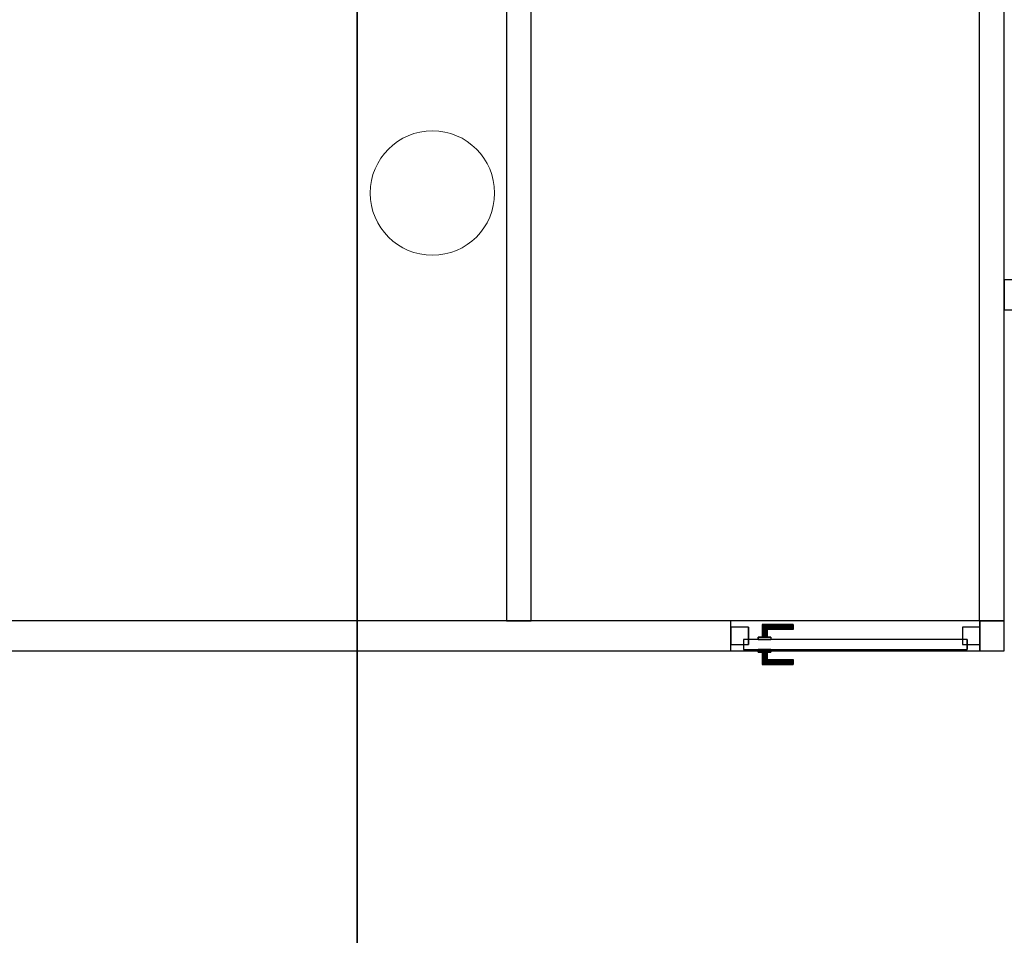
# Model space of a CAD drawing. Header units: metres. Extents: x 391.1 to 430.4, y 12.7 to 28.9.
# Tile 32 of 153: x 399.4 to 403.4, y 20.9 to 24.6. Entities that reach past the tile are written whole.
import ezdxf

# ---------------------------------------------------------------- set-up
doc = ezdxf.new("R2010")
doc.units = ezdxf.units.M
doc.layers.add('01_CARPINTERIA', color=5, linetype='Continuous', lineweight=25, true_color=0x0000ff)
doc.layers.add('01_SUELOS', color=7, linetype='Continuous', lineweight=25, true_color=0x007f00)
for name, color, linetype, lineweight in [('A-COLS-____-MCUT', 7, 'Continuous', 18), ('A-COLS-____-OTLN', 7, 'Continuous', 18), ('A-GENM-____-OTLN', 7, 'Continuous', 18), ('A-WALL-____-MCUT', 7, 'Continuous', 25), ('A-WALL-____-OTLN', 7, 'Continuous', 25)]:
    doc.layers.add(name, color=color, linetype=linetype, lineweight=lineweight)

# ---------------------------------------------------------------- blocks, each defined once
blk = doc.blocks.new('Family - Forjat PS-1-153576-01_FON_P0')
at = {"layer": '01_SUELOS', "color": 9, "true_color": 0xaad4aa}
for p, q in [((9.3567, 0), (9.3567, 14.0532)), ((9.3567, 14.0532), (9.3567, 0))]:
    blk.add_line(p, q, dxfattribs=at)
blk = doc.blocks.new('Family - LONDR55-XX_ZZ-ARQ-CAA-M3D-Londres55-155386-01_FON_P0')
at = {"layer": '01_CARPINTERIA', "color": 161, "true_color": 0xaaaaff}
for p, q in [((0.7499, 0.1487), (0.7499, 0.15)), ((0.7499, 0.15), (0.7499, 0.1487)), ((0.8749, 0.15), (0.7499, 0.15)), ((0.7499, 0.145), (0.7499, 0.1487)), ((0.7499, 0.1487), (0.7499, 0.145)), ((0.8736, 0.1487), (0.7499, 0.1487)), ((0.8736, 0.1487), (0.7499, 0.1487)), ((0.7499, 0.14), (0.7499, 0.145)), ((0.7499, 0.145), (0.7499, 0.14)), ((0.8699, 0.145), (0.7499, 0.145)), ((0.8699, 0.145), (0.7499, 0.145)), ((0.7499, 0.135), (0.7499, 0.14)), ((0.7499, 0.14), (0.7499, 0.135)), ((0.7499, 0.14), (0.8649, 0.14)), ((0.8649, 0.14), (0.7499, 0.14)), ((0.7499, 0.135), (0.7499, 0.1313)), ((0.7499, 0.1313), (0.7499, 0.135)), ((0.8599, 0.135), (0.7499, 0.135)), ((0.8599, 0.135), (0.7499, 0.135)), ((0.7499, 0.1313), (0.7499, 0.13)), ((0.7499, 0.13), (0.7499, 0.1313)), ((0.8563, 0.1313), (0.7499, 0.1313)), ((0.8563, 0.1313), (0.7499, 0.1313)), ((0.8549, 0.13), (0.7499, 0.13)), ((0.8549, 0.13), (0.8563, 0.1313)), ((0.8563, 0.1313), (0.8549, 0.13)), ((0.8549, 0.1), (0.8549, 0.13)), ((0.8563, 0.1313), (0.8599, 0.135)), ((0.8599, 0.135), (0.8563, 0.1313)), ((0.8563, 0.1), (0.8563, 0.1313)), ((0.8563, 0.1), (0.8563, 0.1313)), ((0.8599, 0.135), (0.8649, 0.14)), ((0.8649, 0.14), (0.8599, 0.135)), ((0.8599, 0.1), (0.8599, 0.135)), ((0.8599, 0.1), (0.8599, 0.135)), ((0.8699, 0.145), (0.8649, 0.14)), ((0.8649, 0.14), (0.8699, 0.145)), ((0.8649, 0.14), (0.8649, 0.1)), ((0.8649, 0.1), (0.8649, 0.14)), ((0.8736, 0.1487), (0.8699, 0.145)), ((0.8699, 0.145), (0.8736, 0.1487)), ((0.8699, 0.1), (0.8699, 0.145)), ((0.8699, 0.1), (0.8699, 0.145)), ((0.8749, 0.15), (0.8736, 0.1487)), ((0.8736, 0.1487), (0.8749, 0.15)), ((0.8736, 0.1), (0.8736, 0.1487)), ((0.8736, 0.1), (0.8736, 0.1487)), ((0.8749, 0.1), (0.8749, 0.15)), ((0.9499, 0.09), (0.05, 0.09)), ((0.05, 0.09), (0.05, 0.05)), ((0.9499, 0.09), (0.05, 0.09)), ((0.05, 0.05), (0.05, 0.09)), ((0.8899, 0.1), (0.8399, 0.1)), ((0.8399, 0.1), (0.8899, 0.1)), ((0.8399, 0.09), (0.8399, 0.1)), ((0.8399, 0.09), (0.8399, 0.1)), ((0.8899, 0.09), (0.8399, 0.09)), ((0.8399, 0.09), (0.8899, 0.09)), ((0.8563, 0.1), (0.8549, 0.1)), ((0.8549, 0.1), (0.8563, 0.1)), ((0.8599, 0.1), (0.8563, 0.1)), ((0.8563, 0.1), (0.8599, 0.1)), ((0.8649, 0.1), (0.8599, 0.1)), ((0.8599, 0.1), (0.8649, 0.1)), ((0.8699, 0.1), (0.8649, 0.1)), ((0.8649, 0.1), (0.8699, 0.1)), ((0.8699, 0.1), (0.8736, 0.1)), ((0.8736, 0.1), (0.8699, 0.1)), ((0.8736, 0.1), (0.8749, 0.1)), ((0.8749, 0.1), (0.8736, 0.1)), ((0.8899, 0.09), (0.8899, 0.1)), ((0.8899, 0.1), (0.8899, 0.09)), ((0.9499, 0.05), (0.9499, 0.09)), ((0.9499, 0.05), (0.9499, 0.09)), ((0.07, 0.07), (0, 0.07)), ((0, 0.07), (0, 0)), ((0.07, 0.07), (0, 0.07)), ((0, 0), (0, 0.07)), ((0.05, 0.05), (0.9499, 0.05)), ((0.05, 0.05), (0.9499, 0.05)), ((0.07, 0), (0.07, 0.07)), ((0.07, 0), (0.07, 0.07)), ((0.8399, 0.05), (0.8899, 0.05)), ((0.8899, 0.05), (0.8399, 0.05)), ((0.8399, 0.04), (0.8399, 0.05)), ((0.8399, 0.04), (0.8399, 0.05)), ((0.8399, 0.04), (0.8899, 0.04)), ((0.8899, 0.04), (0.8399, 0.04)), ((0.8563, 0.04), (0.8549, 0.04)), ((0.8549, 0.04), (0.8563, 0.04)), ((0.8549, 0.01), (0.8549, 0.04)), ((0.8599, 0.04), (0.8563, 0.04)), ((0.8563, 0.04), (0.8599, 0.04)), ((0.8563, 0.0087), (0.8563, 0.04)), ((0.8563, 0.0087), (0.8563, 0.04)), ((0.8599, 0.04), (0.8649, 0.04)), ((0.8649, 0.04), (0.8599, 0.04)), ((0.8599, 0.005), (0.8599, 0.04)), ((0.8599, 0.005), (0.8599, 0.04)), ((0.8649, 0.04), (0.8699, 0.04)), ((0.8699, 0.04), (0.8649, 0.04)), ((0.8649, 0.04), (0.8649, 0)), ((0.8649, 0), (0.8649, 0.04)), ((0.8699, 0.04), (0.8736, 0.04)), ((0.8736, 0.04), (0.8699, 0.04)), ((0.8699, -0.005), (0.8699, 0.04)), ((0.8699, -0.005), (0.8699, 0.04)), ((0.8736, 0.04), (0.8749, 0.04)), ((0.8749, 0.04), (0.8736, 0.04)), ((0.8736, -0.0087), (0.8736, 0.04)), ((0.8736, -0.0087), (0.8736, 0.04)), ((0.8749, -0.01), (0.8749, 0.04)), ((0.8899, 0.04), (0.8899, 0.05)), ((0.8899, 0.05), (0.8899, 0.04)), ((0.9999, 0.07), (0.9299, 0.07)), ((0.9299, 0.07), (0.9299, 0)), ((0.9999, 0.07), (0.9299, 0.07)), ((0.9299, 0), (0.9299, 0.07)), ((0.9999, 0), (0.9999, 0.07)), ((0.9999, 0), (0.9999, 0.07)), ((0, 0), (0.07, 0)), ((0, 0), (0.07, 0)), ((0.7499, 0.0087), (0.7499, 0.01)), ((0.7499, 0.01), (0.7499, 0.0087)), ((0.7499, 0.01), (0.8549, 0.01)), ((0.7499, 0.005), (0.7499, 0.0087)), ((0.7499, 0.0087), (0.7499, 0.005)), ((0.7499, 0.0087), (0.8563, 0.0087)), ((0.7499, 0.0087), (0.8563, 0.0087)), ((0.7499, 0), (0.7499, 0.005)), ((0.7499, 0.005), (0.7499, 0)), ((0.7499, 0.005), (0.8599, 0.005)), ((0.7499, 0.005), (0.8599, 0.005)), ((0.7499, -0.005), (0.7499, 0)), ((0.8649, 0), (0.7499, 0)), ((0.7499, 0), (0.8649, 0)), ((0.8563, 0.0087), (0.8549, 0.01)), ((0.8549, 0.01), (0.8563, 0.0087)), ((0.8599, 0.005), (0.8563, 0.0087)), ((0.8563, 0.0087), (0.8599, 0.005)), ((0.8649, 0), (0.8599, 0.005)), ((0.8599, 0.005), (0.8649, 0)), ((0.9299, 0), (0.9999, 0)), ((0.9299, 0), (0.9999, 0)), ((0.7499, 0), (0.7499, -0.005)), ((0.7499, -0.005), (0.7499, -0.0087)), ((0.7499, -0.0087), (0.7499, -0.005)), ((0.7499, -0.005), (0.8699, -0.005)), ((0.7499, -0.005), (0.8699, -0.005)), ((0.7499, -0.0087), (0.7499, -0.01)), ((0.7499, -0.01), (0.7499, -0.0087)), ((0.7499, -0.0087), (0.8736, -0.0087)), ((0.7499, -0.0087), (0.8736, -0.0087)), ((0.7499, -0.01), (0.8749, -0.01)), ((0.8649, 0), (0.8699, -0.005)), ((0.8699, -0.005), (0.8649, 0)), ((0.8699, -0.005), (0.8736, -0.0087)), ((0.8736, -0.0087), (0.8699, -0.005)), ((0.8736, -0.0087), (0.8749, -0.01)), ((0.8749, -0.01), (0.8736, -0.0087))]:
    blk.add_line(p, q, dxfattribs=at)
blk = doc.blocks.new('Family - Porta PB-155387-01_FON_P0')
blk.add_blockref('Family - LONDR55-XX_ZZ-ARQ-CAA-M3D-Londres55-155386-01_FON_P0', (0, 0))
blk = doc.blocks.new('Family - Envans PB-155461-01_FON_P0')
at = {"layer": 'A-WALL-____-MCUT', "color": 253, "true_color": 0xaaaaaa}
for p, q in [((2.49, 0.1), (0, 0.1)), ((0, 0.1), (0, 0)), ((2.49, 0), (2.49, 0.1)), ((3.6199, 0.1), (3.6199, 0)), ((6.1231, 0.1), (3.6199, 0.1)), ((6.1231, 0), (6.1231, 0.1)), ((0, 0), (2.49, 0)), ((3.6199, 0), (6.1231, 0))]:
    blk.add_line(p, q, dxfattribs=at)
at = {"layer": 'A-WALL-____-OTLN', "color": 253, "true_color": 0xaaaaaa}
for p, q in [((6.1231, 0.1), (0, 0.1)), ((0, 0.1), (0, 0)), ((3.6199, 0.1), (2.49, 0.1)), ((2.49, 0.1), (2.49, 0)), ((3.6199, 0.1), (3.6199, 0)), ((6.1231, 0), (6.1231, 0.1)), ((0, 0), (6.1231, 0)), ((2.49, 0), (3.6199, 0))]:
    blk.add_line(p, q, dxfattribs=at)
at = {"layer": 'A-WALL-____-OTLN', "color": 253, "lineweight": 18, "true_color": 0xaaaaaa}
blk.add_line((-0.0009, 0), (6.1231, 0), dxfattribs=at)
blk = doc.blocks.new('Family - Pilar PB-155553-01_FON_P0')
at = {"layer": 'A-COLS-____-MCUT', "color": 253, "true_color": 0xaaaaaa}
for start, end in [(360, 180), (180, 360)]:
    blk.add_arc((0.25, 0.25), 0.25, start, end, dxfattribs=at)
at = {"layer": 'A-COLS-____-OTLN', "color": 253, "true_color": 0xaaaaaa}
for start, end in [(360, 180), (180, 360)]:
    blk.add_arc((0.25, 0.25), 0.25, start, end, dxfattribs=at)
blk = doc.blocks.new('Family - Envans PB-155636-01_FON_P0')
at = {"layer": 'A-WALL-____-MCUT', "color": 253, "true_color": 0xaaaaaa}
for p, q in [((2.551, 0.1), (0, 0.1)), ((0, 0.1), (0, 0)), ((2.551, 0), (2.551, 0.1)), ((3.59, 0.1), (3.59, 0)), ((5.9575, 0.1), (3.59, 0.1)), ((5.9575, 0), (5.9575, 0.1)), ((0, 0), (2.551, 0)), ((3.59, 0), (5.9575, 0))]:
    blk.add_line(p, q, dxfattribs=at)
at = {"layer": 'A-WALL-____-OTLN', "color": 253, "true_color": 0xaaaaaa}
for p, q in [((5.9575, 0.1), (0, 0.1)), ((0, 0.1), (0, 0)), ((3.59, 0.1), (2.551, 0.1)), ((2.551, 0.1), (2.551, 0)), ((3.59, 0.1), (3.59, 0)), ((5.9575, 0), (5.9575, 0.1)), ((0, 0), (5.9575, 0)), ((2.551, 0), (3.59, 0))]:
    blk.add_line(p, q, dxfattribs=at)
at = {"layer": 'A-WALL-____-OTLN', "color": 253, "lineweight": 18, "true_color": 0xaaaaaa}
blk.add_line((-0.0988, 0), (5.9375, 0), dxfattribs=at)
blk = doc.blocks.new('Family - Envans PB-155875-01_FON_P0')
at = {"layer": 'A-WALL-____-MCUT', "color": 253, "true_color": 0xaaaaaa}
for p, q in [((3.2522, 0.12), (0, 0.12)), ((3.2522, 0), (3.2522, 0.12)), ((4.2521, 0.12), (4.2521, 0)), ((4.35, 0.12), (4.2521, 0.12)), ((4.35, 0), (4.35, 0.12)), ((0, 0), (3.2522, 0)), ((4.2521, 0), (4.35, 0))]:
    blk.add_line(p, q, dxfattribs=at)
at = {"layer": 'A-WALL-____-OTLN', "color": 253, "true_color": 0xaaaaaa}
for p, q in [((4.35, 0.12), (0, 0.12)), ((3.2522, 0), (3.2522, 0.12)), ((4.2521, 0.12), (3.2522, 0.12)), ((4.2521, 0), (4.2521, 0.12)), ((4.35, 0), (4.35, 0.12)), ((0, 0), (4.35, 0)), ((3.2522, 0), (4.2521, 0))]:
    blk.add_line(p, q, dxfattribs=at)
at = {"layer": 'A-WALL-____-OTLN', "color": 253, "lineweight": 18, "true_color": 0xaaaaaa}
blk.add_line((0, 0), (4.35, 0), dxfattribs=at)
blk = doc.blocks.new('Family - Vano de puerta PB-155877-01_FON_P0')
at = {"layer": 'A-GENM-____-OTLN', "color": 253, "true_color": 0xaaaaaa}
for p, q in [((402.2587, 22.1408), (402.2587, 22.0208)), ((403.2586, 22.1408), (402.2587, 22.1408)), ((402.2587, 22.1408), (402.2587, 22.0208)), ((402.2587, 22.1408), (403.2586, 22.1408)), ((403.2586, 22.0208), (403.2586, 22.1408)), ((403.2586, 22.1408), (403.2586, 22.0208)), ((402.2587, 22.0208), (403.2586, 22.0208)), ((403.2586, 22.0208), (402.2587, 22.0208))]:
    blk.add_line(p, q, dxfattribs=at)
blk = doc.blocks.new('Family - Envans PB-155900-01_FON_P0')
at = {"layer": 'A-WALL-____-MCUT', "color": 253, "true_color": 0xaaaaaa}
for p, q in [((1, 0.12), (0, 0.12)), ((0, 0.12), (0, 0)), ((1, 0), (1, 0.12)), ((0, 0), (1, 0))]:
    blk.add_line(p, q, dxfattribs=at)
at = {"layer": 'A-WALL-____-OTLN', "color": 253, "true_color": 0xaaaaaa}
for p, q in [((1, 0.12), (0, 0.12)), ((0, 0.12), (0, 0)), ((1, 0), (1, 0.12)), ((0, 0), (1, 0))]:
    blk.add_line(p, q, dxfattribs=at)
at = {"layer": 'A-WALL-____-OTLN', "color": 253, "lineweight": 18, "true_color": 0xaaaaaa}
blk.add_line((0, 0), (1, 0), dxfattribs=at)
blk = doc.blocks.new('LONDR55-XX_ZZ-ARQ-CAA-M3D-Londres55_ifc-1-01_FON_P0')
at = {"layer": '01_CARPINTERIA', "color": 253, "lineweight": 18, "true_color": 0xaaaaaa, "rotation": 180}
blk.add_blockref('Family - Porta PB-155387-01_FON_P0', (403.2586, 22.1158), dxfattribs=at)
at = {"layer": '01_SUELOS', "color": 253, "lineweight": 18, "true_color": 0xaaaaaa}
blk.add_blockref('Family - Forjat PS-1-153576-01_FON_P0', (391.3997, 14.1806), dxfattribs=at)
at = {"layer": 'A-COLS-____-OTLN', "color": 253, "lineweight": 18, "true_color": 0xaaaaaa}
blk.add_blockref('Family - Pilar PB-155553-01_FON_P0', (400.8088, 23.6097), dxfattribs=at)
at = {"layer": 'A-GENM-____-OTLN', "color": 253, "lineweight": 18, "true_color": 0xaaaaaa}
blk.add_blockref('Family - Vano de puerta PB-155877-01_FON_P0', (0, 0), dxfattribs=at)
at = {"layer": 'A-WALL-____-OTLN', "color": 253, "lineweight": 18, "true_color": 0xaaaaaa, "rotation": 90}
for name, p in [('Family - Envans PB-155461-01_FON_P0', (401.4564, 22.1408)), ('Family - Envans PB-155636-01_FON_P0', (403.3564, 22.1408))]:
    blk.add_blockref(name, p, dxfattribs=at)
at = {"layer": 'A-WALL-____-OTLN', "color": 253, "lineweight": 18, "true_color": 0xaaaaaa}
for name, p in [('Family - Envans PB-155900-01_FON_P0', (403.3564, 23.3908)), ('Family - Envans PB-155875-01_FON_P0', (399.0064, 22.0208))]:
    blk.add_blockref(name, p, dxfattribs=at)

msp = doc.modelspace()

# ---------------------------------------------------------------- block references
at = {"lineweight": 5}
msp.add_blockref('LONDR55-XX_ZZ-ARQ-CAA-M3D-Londres55_ifc-1-01_FON_P0', (0, 0), dxfattribs=at)

doc.saveas('drawing.dxf')
